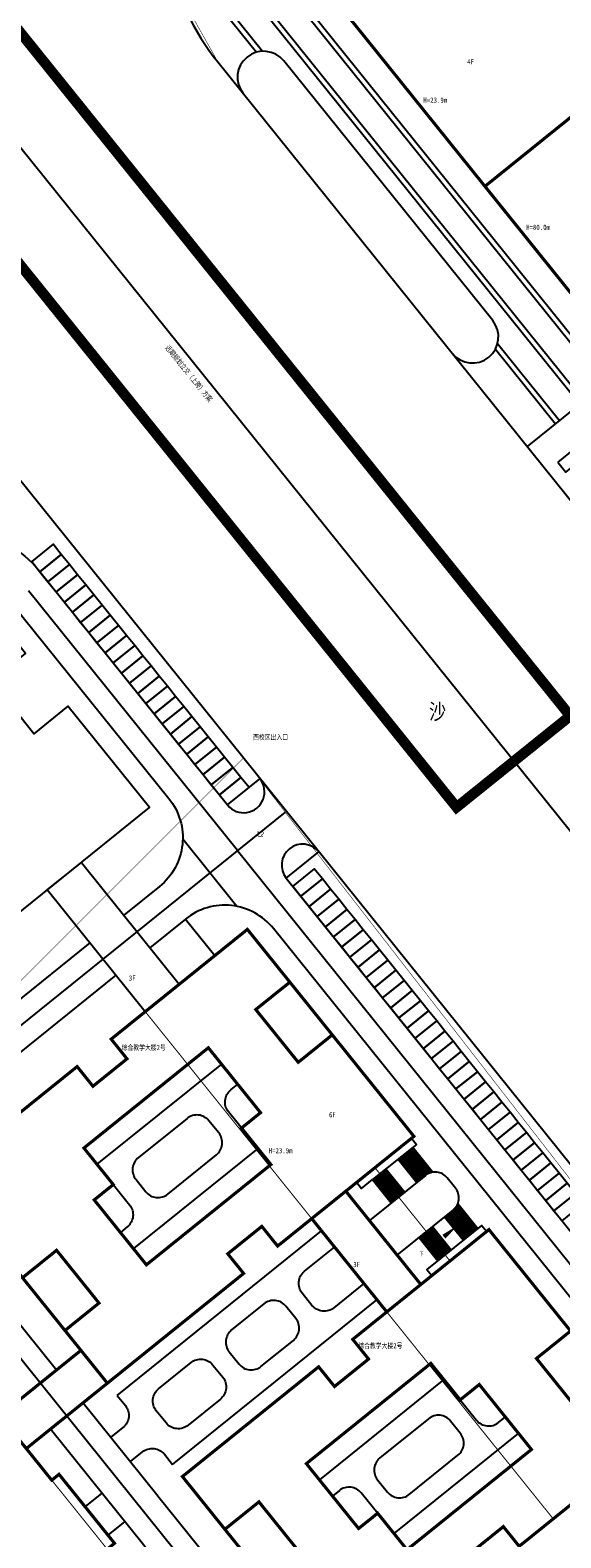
# Model space of a CAD drawing. Extents: x 38389316 to 38392219, y 2477539 to 2480586.
# Tile 10 of 43: x 38389926 to 38390028, y 2478270 to 2478559. Entities that reach past the tile are written whole.
import ezdxf
from ezdxf.enums import TextEntityAlignment as Align

# ---------------------------------------------------------------- set-up
doc = ezdxf.new("R2010")
doc.units = 0
doc.header["$LTSCALE"] = 1000
doc.header["$MEASUREMENT"] = 0
for name, pattern in [('CENTER2', [1.125, 0.75, -0.125, 0.125, -0.125]), ('DASH', [0.35, 0.25, -0.1]), ('PHANTOM2', [1.25, 0.625, -0.125, 0.125, -0.125, 0.125, -0.125])]:
    doc.linetypes.add(name, pattern=pattern)
doc.layers.get('0').update_dxf_attribs({"linetype": 'CONTINUOUS'})
for name, color, linetype in [('00-道路', 130, 'CONTINUOUS'), ('DIM_SYMB', 3, 'CONTINUOUS'), ('DL_道路红线', 7, 'CONTINUOUS'), ('u-road', 4, 'CONTINUOUS'), ('U_室外车位', 3, 'CONTINUOUS'), ('YD_地块界线', 7, 'CONTINUOUS'), ('建筑', 31, 'CONTINUOUS'), ('建筑轮廓', 2, 'CONTINUOUS'), ('文字', 7, 'CONTINUOUS'), ('用地界线', 8, 'CONTINUOUS'), ('路中线', 7, 'CENTER2'), ('道路', 33, 'CONTINUOUS')]:
    doc.layers.add(name, color=color, linetype=linetype)
doc.layers.add('图框文字', color=7, linetype='CONTINUOUS', lineweight=9)
doc.styles.add('DIMHT', font='simhei.ttf', dxfattribs={"width": 0.8})
doc.styles.add('中等线体', font='txt', dxfattribs={"width": 0.8})
doc.styles.add('宋体', font='txt', dxfattribs={"width": 0.8, "height": 8})

# ---------------------------------------------------------------- blocks, each defined once
blk = doc.blocks.new('202210211F')
at = {"layer": 'DIM_SYMB', "color": 8}
for points in [[(38392333.18, 2482090.02, 0, 0, 0), (38392340.89, 2482096.23, 0, 0.933, 0), (38392338.17, 2482094.03, 0, 0, 0)], [(38392340.09, 2482077.29, 0, 0, 0), (38392347.8, 2482083.5, 0, 0.933, 0), (38392345.08, 2482081.3, 0, 0, 0)]]:
    blk.add_lwpolyline(points, format="xyseb", dxfattribs=at)
at = {"layer": 'DL_道路红线', "color": 8, "ltscale": 200, "const_width": 2, "flags": 128}
blk.add_lwpolyline([(38392347.52, 2482163.74), (38392369.35, 2482181.28), (38392084.78, 2482534.74), (38392062.97, 2482517.18), (38392347.52, 2482163.74)], dxfattribs=at)
at = {"layer": 'u-road', "color": 8, "flags": 128}
for points in [[(38392444.43, 2482300.1), (38392361.09, 2482233)], [(38392303.51, 2482164.18), (38392309.74, 2482169.2)], [(38392305.32, 2482144.72), (38392294.91, 2482157.64)], [(38392314.8, 2482150.16), (38392321.03, 2482155.18)], [(38392314.8, 2482150.16), (38392397.89, 2482046.95)], [(38392275.76, 2482049.4), (38392290.18, 2482031.49)]]:
    blk.add_lwpolyline(points, dxfattribs=at)
for points in [[(38392067.38, 2482181.78, 0.365977), (38392090.03, 2482176.62), (38392135.75, 2482200.3, -0.356792), (38392158.05, 2482195.61), (38392175.42, 2482174.03, 0.414214), (38392192.29, 2482172.21), (38392241.83, 2482212.09, -0.414212), (38392267.14, 2482209.36), (38392303.51, 2482164.18)], [(38392195.49, 2482149.11), (38392195.49, 2482149.11, -0.414214), (38392197.31, 2482165.98), (38392245.29, 2482204.61, -0.414212), (38392262.16, 2482202.79), (38392292.26, 2482165.4, -0.414214), (38392290.44, 2482148.53), (38392283.59, 2482143.01)], [(38392384.82, 2482031.3), (38392384.82, 2482031.3, 0.414214), (38392386.64, 2482048.17), (38392312.33, 2482140.47, 0.414214), (38392295.46, 2482142.29), (38392288.6, 2482136.78)], [(38392277.04, 2482137.74), (38392247.13, 2482113.66, -0.414215), (38392221.83, 2482116.39), (38392220.57, 2482117.95)], [(38392282.06, 2482131.51), (38392252.15, 2482107.43, 0.414212), (38392249.42, 2482082.12), (38392270.68, 2482055.71)], [(38392269.52, 2482044.39), (38392287.4, 2482022.19, -0.414214), (38392285.57, 2482005.31), (38392245.61, 2481973.14)], [(38392290.05, 2482031.64), (38392319.97, 2481994.49, 0.414214), (38392336.84, 2481992.67), (38392384.82, 2482031.3)]]:
    blk.add_lwpolyline(points, format="xyb", dxfattribs=at)
at = {"layer": 'u-road', "color": 8}
for centre, start, end in [((38392306.63, 2482166.69), 218.8367, 38.8367), ((38392317.92, 2482152.67), 38.8367, 218.8367)]:
    blk.add_arc(centre, 4, start, end, dxfattribs=at)
at = {"layer": 'U_室外车位', "color": 8}
for points in [[(38392366.95, 2482230.02), (38392368.52, 2482228.07), (38392372.65, 2482231.4), (38392371.08, 2482233.34)], [(38392265.89, 2482210.92), (38392267.45, 2482208.97), (38392271.58, 2482212.3), (38392270.01, 2482214.24)], [(38392267.45, 2482208.97), (38392269.02, 2482207.02), (38392273.15, 2482210.35), (38392271.58, 2482212.3)], [(38392269.02, 2482207.02), (38392270.59, 2482205.08), (38392274.72, 2482208.4), (38392273.15, 2482210.35)], [(38392270.59, 2482205.08), (38392272.16, 2482203.13), (38392276.29, 2482206.45), (38392274.72, 2482208.4)], [(38392272.16, 2482203.13), (38392273.73, 2482201.18), (38392277.85, 2482204.51), (38392276.29, 2482206.45)], [(38392273.73, 2482201.18), (38392275.29, 2482199.24), (38392279.42, 2482202.56), (38392277.85, 2482204.51)], [(38392275.29, 2482199.24), (38392276.86, 2482197.29), (38392280.99, 2482200.61), (38392279.42, 2482202.56)], [(38392276.86, 2482197.29), (38392278.43, 2482195.34), (38392282.56, 2482198.66), (38392280.99, 2482200.61)], [(38392278.43, 2482195.34), (38392280, 2482193.39), (38392284.12, 2482196.72), (38392282.56, 2482198.66)], [(38392280, 2482193.39), (38392281.56, 2482191.45), (38392285.69, 2482194.77), (38392284.12, 2482196.72)], [(38392281.56, 2482191.45), (38392283.13, 2482189.5), (38392287.26, 2482192.82), (38392285.69, 2482194.77)], [(38392283.13, 2482189.5), (38392284.7, 2482187.55), (38392288.83, 2482190.88), (38392287.26, 2482192.82)], [(38392284.7, 2482187.55), (38392286.27, 2482185.6), (38392290.4, 2482188.93), (38392288.83, 2482190.88)], [(38392286.27, 2482185.6), (38392287.84, 2482183.66), (38392291.96, 2482186.98), (38392290.4, 2482188.93)], [(38392287.84, 2482183.66), (38392289.4, 2482181.71), (38392293.53, 2482185.03), (38392291.96, 2482186.98)], [(38392289.4, 2482181.71), (38392290.97, 2482179.76), (38392295.1, 2482183.09), (38392293.53, 2482185.03)], [(38392290.97, 2482179.76), (38392292.54, 2482177.81), (38392296.67, 2482181.14), (38392295.1, 2482183.09)], [(38392292.54, 2482177.81), (38392294.11, 2482175.87), (38392298.23, 2482179.19), (38392296.67, 2482181.14)], [(38392294.11, 2482175.87), (38392295.67, 2482173.92), (38392299.8, 2482177.24), (38392298.23, 2482179.19)], [(38392295.67, 2482173.92), (38392297.24, 2482171.97), (38392301.37, 2482175.3), (38392299.8, 2482177.24)], [(38392297.24, 2482171.97), (38392298.81, 2482170.03), (38392302.94, 2482173.35), (38392301.37, 2482175.3)], [(38392298.81, 2482170.03), (38392300.38, 2482168.08), (38392304.51, 2482171.4), (38392302.94, 2482173.35)], [(38392300.38, 2482168.08), (38392301.95, 2482166.13), (38392306.07, 2482169.45), (38392304.51, 2482171.4)], [(38392301.95, 2482166.13), (38392303.51, 2482164.18), (38392307.64, 2482167.51), (38392306.07, 2482169.45)], [(38392316.05, 2482148.6), (38392317.62, 2482146.66), (38392321.75, 2482149.98), (38392320.18, 2482151.93)], [(38392317.62, 2482146.66), (38392319.19, 2482144.71), (38392323.32, 2482148.03), (38392321.75, 2482149.98)], [(38392319.19, 2482144.71), (38392320.76, 2482142.76), (38392324.89, 2482146.09), (38392323.32, 2482148.03)], [(38392320.76, 2482142.76), (38392322.33, 2482140.82), (38392326.45, 2482144.14), (38392324.89, 2482146.09)], [(38392322.33, 2482140.82), (38392323.89, 2482138.87), (38392328.02, 2482142.19), (38392326.45, 2482144.14)], [(38392323.89, 2482138.87), (38392325.46, 2482136.92), (38392329.59, 2482140.24), (38392328.02, 2482142.19)], [(38392325.46, 2482136.92), (38392327.03, 2482134.97), (38392331.16, 2482138.3), (38392329.59, 2482140.24)], [(38392327.03, 2482134.97), (38392328.6, 2482133.03), (38392332.73, 2482136.35), (38392331.16, 2482138.3)], [(38392328.6, 2482133.03), (38392330.16, 2482131.08), (38392334.29, 2482134.4), (38392332.73, 2482136.35)], [(38392330.16, 2482131.08), (38392331.73, 2482129.13), (38392335.86, 2482132.45), (38392334.29, 2482134.4)], [(38392331.73, 2482129.13), (38392333.3, 2482127.18), (38392337.43, 2482130.51), (38392335.86, 2482132.45)], [(38392333.3, 2482127.18), (38392334.87, 2482125.24), (38392339, 2482128.56), (38392337.43, 2482130.51)], [(38392334.87, 2482125.24), (38392336.44, 2482123.29), (38392340.56, 2482126.61), (38392339, 2482128.56)], [(38392336.44, 2482123.29), (38392338, 2482121.34), (38392342.13, 2482124.67), (38392340.56, 2482126.61)], [(38392338, 2482121.34), (38392339.57, 2482119.39), (38392343.7, 2482122.72), (38392342.13, 2482124.67)], [(38392339.57, 2482119.39), (38392341.14, 2482117.45), (38392345.27, 2482120.77), (38392343.7, 2482122.72)], [(38392341.14, 2482117.45), (38392342.71, 2482115.5), (38392346.84, 2482118.82), (38392345.27, 2482120.77)], [(38392342.71, 2482115.5), (38392344.27, 2482113.55), (38392348.4, 2482116.88), (38392346.84, 2482118.82)], [(38392344.27, 2482113.55), (38392345.84, 2482111.61), (38392349.97, 2482114.93), (38392348.4, 2482116.88)], [(38392345.84, 2482111.61), (38392347.41, 2482109.66), (38392351.54, 2482112.98), (38392349.97, 2482114.93)], [(38392347.41, 2482109.66), (38392348.98, 2482107.71), (38392353.11, 2482111.03), (38392351.54, 2482112.98)], [(38392348.98, 2482107.71), (38392350.55, 2482105.76), (38392354.67, 2482109.09), (38392353.11, 2482111.03)], [(38392350.55, 2482105.76), (38392352.11, 2482103.82), (38392356.24, 2482107.14), (38392354.67, 2482109.09)], [(38392352.11, 2482103.82), (38392353.68, 2482101.87), (38392357.81, 2482105.19), (38392356.24, 2482107.14)], [(38392353.68, 2482101.87), (38392355.25, 2482099.92), (38392359.38, 2482103.24), (38392357.81, 2482105.19)], [(38392355.25, 2482099.92), (38392356.82, 2482097.97), (38392360.95, 2482101.3), (38392359.38, 2482103.24)], [(38392356.82, 2482097.97), (38392358.38, 2482096.03), (38392362.51, 2482099.35), (38392360.95, 2482101.3)], [(38392358.38, 2482096.03), (38392359.95, 2482094.08), (38392364.08, 2482097.4), (38392362.51, 2482099.35)], [(38392359.95, 2482094.08), (38392361.52, 2482092.13), (38392365.65, 2482095.46), (38392364.08, 2482097.4)], [(38392361.52, 2482092.13), (38392363.09, 2482090.18), (38392367.22, 2482093.51), (38392365.65, 2482095.46)], [(38392363.09, 2482090.18), (38392364.66, 2482088.24), (38392368.78, 2482091.56), (38392367.22, 2482093.51)], [(38392364.66, 2482088.24), (38392366.22, 2482086.29), (38392370.35, 2482089.61), (38392368.78, 2482091.56)], [(38392366.22, 2482086.29), (38392367.79, 2482084.34), (38392371.92, 2482087.67), (38392370.35, 2482089.61)]]:
    blk.add_lwpolyline(points, close=True, dxfattribs=at)
at = {"layer": 'YD_地块界线', "color": 8, "flags": 128}
for points in [[(38392320.46, 2482381.21, 0.499034), (38392301.64, 2482306.84), (38392690.02, 2481824.43)], [(38392320.46, 2482381.21, 0.499034), (38392301.64, 2482306.84), (38392690.02, 2481824.43)], [(38392632.19, 2481768.68), (38392209.29, 2482293.97, 0.356791), (38392169.65, 2482302.32), (38391960.43, 2482193.96), (38391978.55, 2482086.79), (38392057.12, 2481622.87)]]:
    blk.add_lwpolyline(points, format="xyb", dxfattribs=at)
at = {"layer": '图框文字', "color": 8, "const_width": 0.101}
blk.add_lwpolyline([(38392310.48, 2482158.78), (38392310.07, 2482159.24), (38392309.6, 2482158.83), (38392309.37, 2482159.09), (38392309.35, 2482158.19), (38392310.24, 2482158.12), (38392310.01, 2482158.37)], close=True, dxfattribs=at)
at = {"layer": '建筑', "color": 8, "linetype": 'DASH', "ltscale": 10, "const_width": 0.2, "flags": 128}
blk.add_lwpolyline([(38392396.87, 2482379.91), (38392443.26, 2482322.28), (38392369.27, 2482262.7), (38392322.87, 2482320.34), (38392376.61, 2482363.61), (38392396.87, 2482379.91)], dxfattribs=at)
for points in [[(38392287.71, 2482124.5), (38392307.33, 2482140.3), (38392339.32, 2482100.57), (38392331.84, 2482094.55), (38392346.26, 2482076.64), (38392353.74, 2482082.66), (38392385.72, 2482042.93), (38392366.09, 2482027.13)], [(38392228.46, 2481965.11), (38392287.43, 2482012.58), (38392254.88, 2482053.01), (38392222.09, 2482026.61), (38392226.98, 2482020.53), (38392216.85, 2482012.38), (38392226.63, 2482000.23), (38392210.59, 2481987.31)]]:
    blk.add_lwpolyline(points, close=True, dxfattribs=at)
at = {"layer": '建筑轮廓', "color": 8, "const_width": 0.6, "flags": 128}
for points in [[(38392396.87, 2482379.91), (38392322.87, 2482320.34), (38392369.28, 2482262.7), (38392423.01, 2482305.97), (38392405.46, 2482327.78), (38392425.71, 2482344.08)], [(38392388.8, 2482311.8), (38392405.1, 2482291.54), (38392369.27, 2482262.7), (38392352.97, 2482282.95)], [(38392248.45, 2482092.89), (38392264.12, 2482073.42), (38392270.67, 2482078.69), (38392278.82, 2482068.56), (38392272.28, 2482063.29), (38392280.43, 2482053.17), (38392306.6, 2482074.24), (38392303.56, 2482078.01), (38392310.1, 2482083.28), (38392313.14, 2482079.5), (38392339.32, 2482100.57), (38392323.64, 2482120.05), (38392317.1, 2482114.78), (38392308.94, 2482124.91), (38392315.49, 2482130.17), (38392307.33, 2482140.3), (38392281.16, 2482119.23), (38392284.2, 2482115.45), (38392277.66, 2482110.18), (38392274.62, 2482113.96)], [(38392275.92, 2482098.32), (38392281.56, 2482091.31), (38392277.9, 2482088.36), (38392287.93, 2482075.9), (38392311.85, 2482095.15), (38392306.2, 2482102.16), (38392309.86, 2482105.11), (38392299.83, 2482117.57)], [(38392319.69, 2482084.77), (38392326.23, 2482090.04), (38392340.65, 2482072.12), (38392334.11, 2482066.86)], [(38392326.83, 2481995.52), (38392311.16, 2482015), (38392317.7, 2482020.27), (38392309.55, 2482030.39), (38392303, 2482025.12), (38392294.85, 2482035.25), (38392321.02, 2482056.32), (38392324.07, 2482052.54), (38392330.61, 2482057.81), (38392327.57, 2482061.59), (38392353.74, 2482082.66), (38392369.42, 2482063.19), (38392362.87, 2482057.92), (38392371.03, 2482047.79), (38392377.57, 2482053.06), (38392385.72, 2482042.93), (38392359.55, 2482021.86), (38392356.51, 2482025.64), (38392349.97, 2482020.37), (38392353.01, 2482016.59)], [(38392264.85, 2482040.62), (38392280.43, 2482053.17), (38392275.35, 2482059.48), (38392259.77, 2482046.93)], [(38392338, 2482021.2), (38392332.36, 2482028.21), (38392328.7, 2482025.27), (38392318.66, 2482037.73), (38392342.57, 2482056.98), (38392348.22, 2482049.97), (38392351.88, 2482052.92), (38392361.91, 2482040.45)], [(38392225.58, 2482019.4), (38392235.67, 2482006.86), (38392237.07, 2482007.99), (38392247.61, 2481994.91), (38392281.8, 2482022.43), (38392271.14, 2482035.68), (38392269.74, 2482034.55), (38392259.77, 2482046.93)]]:
    blk.add_lwpolyline(points, close=True, dxfattribs=at)
at = {"layer": '建筑轮廓', "color": 8, "flags": 128}
for points in [[(38392197.65, 2482155.99), (38392213.33, 2482136.51), (38392219.87, 2482141.78), (38392228.02, 2482131.65), (38392221.48, 2482126.39), (38392229.63, 2482116.26), (38392255.81, 2482137.33), (38392252.76, 2482141.11), (38392259.31, 2482146.38), (38392262.35, 2482142.6), (38392288.52, 2482163.67), (38392272.84, 2482183.14), (38392266.3, 2482177.87), (38392258.15, 2482188), (38392264.69, 2482193.27), (38392256.54, 2482203.39), (38392230.37, 2482182.32), (38392233.41, 2482178.55), (38392226.87, 2482173.28), (38392223.82, 2482177.06)], [(38392268.89, 2482147.87), (38392275.44, 2482153.13), (38392294.25, 2482129.77), (38392287.71, 2482124.5)]]:
    blk.add_lwpolyline(points, close=True, dxfattribs=at)
at = {"layer": '建筑轮廓', "color": 8, "const_width": 0.6, "flags": 128}
for points in [[(38392323.64, 2482120.05), (38392315.49, 2482130.17)], [(38392272.28, 2482063.29), (38392264.12, 2482073.42)], [(38392281.05, 2482023.37), (38392281.05, 2482023.37), (38392271.14, 2482035.68), (38392269.74, 2482034.55), (38392254.88, 2482053.01), (38392235.02, 2482037.02), (38392239.91, 2482030.94), (38392225.58, 2482019.4), (38392235.67, 2482006.86), (38392237.07, 2482007.99), (38392241.59, 2482002.38), (38392235.2, 2481997.24), (38392230.37, 2482003.24), (38392210.59, 2481987.31), (38392225.39, 2481968.93), (38392245.17, 2481984.86), (38392240.47, 2481990.7), (38392246.86, 2481995.84), (38392247.61, 2481994.91), (38392281.8, 2482022.43), (38392281.05, 2482023.37)], [(38392311.16, 2482015), (38392303, 2482025.12)]]:
    blk.add_lwpolyline(points, dxfattribs=at)
at = {"layer": '用地界线', "color": 10, "linetype": 'PHANTOM2', "ltscale": 0.01, "const_width": 0.1, "flags": 128}
for points in [[(38392305.52, 2482371.21), (38392321.63, 2482381.58), (38392379.24, 2482403.36), (38392436.74, 2482423.75), (38392489.81, 2482335.59), (38392508.89, 2482303.89), (38392565.19, 2482210.37), (38392566.94, 2482207.45), (38392565.45, 2482202.44), (38392566.37, 2482192.8), (38392567.82, 2482183.8), (38392570.38, 2482175.15), (38392574.06, 2482169.9), (38392578.09, 2482167.34), (38392581.45, 2482166.3), (38392584.81, 2482165.26), (38392588.91, 2482164.54), (38392593.23, 2482163.79), (38392608.93, 2482137.7), (38392619.95, 2482119.38), (38392615.44, 2482117.21), (38392560.95, 2482091.01), (38392527.47, 2482074.87), (38392506.25, 2482064.64), (38392501.85, 2482062.52), (38392499.32, 2482061.3), (38392446.8, 2482126.53), (38392433.48, 2482143.08), (38392400.48, 2482184.06), (38392302.84, 2482305.35), (38392301.7, 2482306.77), (38392293.82, 2482320.76), (38392291.13, 2482336.49), (38392291.23, 2482337), (38392292.75, 2482344.76), (38392294.86, 2482355.49), (38392297.13, 2482358.84), (38392299.24, 2482361.95)], [(38392235.26, 2482101.89), (38392270.9, 2482137.54), (38392306.54, 2482173.18), (38392373.95, 2482086.4), (38392424.95, 2482025.04), (38392448.56, 2481995.71), (38392438.61, 2481909.05), (38392429.45, 2481829.31), (38392429.01, 2481827.02), (38392427.12, 2481819.84), (38392426.6, 2481818.27), (38392426.26, 2481817.21), (38392425.43, 2481814.9), (38392423.82, 2481810.98), (38392421.79, 2481806.57), (38392418.72, 2481801.02), (38392414.83, 2481794.99), (38392410.53, 2481789.42), (38392405.59, 2481783.99), (38392398.87, 2481777.91), (38392396.95, 2481776.5), (38392345.95, 2481747.45), (38392111.41, 2481613.84), (38392109.01, 2481614.47), (38392106.98, 2481614.07), (38392098.15, 2481630.51), (38392116.12, 2481640.75), (38392101.21, 2481666.92), (38392135.86, 2481778.66), (38392136.38, 2481780.34), (38392181.47, 2481804.15), (38392192.72, 2481840.56), (38392168.94, 2481885.6), (38392177.65, 2481913.84), (38392177.59, 2481914.99), (38392183.13, 2481932.94), (38392184.52, 2481931.77), (38392189.13, 2481946.8), (38392199.95, 2481981.77), (38392198.7, 2481982.12), (38392198.34, 2481982.25), (38392199.41, 2481985.72), (38392202.06, 2481994.32)]]:
    blk.add_lwpolyline(points, close=True, dxfattribs=at)
at = {"layer": '路中线', "color": 8, "ltscale": 20, "flags": 128}
blk.add_lwpolyline([(38392932.22, 2481388.11, 0.047578), (38392670.98, 2481784.46), (38391967.67, 2482658.06)], format="xyb", dxfattribs=at)
at = {"layer": '路中线', "color": 8, "linetype": 'DASH', "ltscale": 4, "flags": 128}
for points in [[(38392305.41, 2482155.44), (38392265.28, 2482205.3)], [(38392305.41, 2482155.44), (38392399.79, 2482038.21)]]:
    blk.add_lwpolyline(points, dxfattribs=at)
blk.add_lwpolyline([(38392314.58, 2482162.83), (38392249.64, 2482110.54, 0.414213), (38392246.3, 2482079.61), (38392550.2, 2481702.13)], format="xyb", dxfattribs=at)
at = {"layer": '道路', "color": 8}
for p, q in [((38392338.39, 2482097.9), (38392342.03, 2482093.37)), ((38392338.62, 2482098.09), (38392342.31, 2482093.5)), ((38392338.85, 2482100.2), (38392339.79, 2482099.03)), ((38392338.86, 2482098.28), (38392342.62, 2482093.6)), ((38392339.09, 2482098.47), (38392342.95, 2482093.67)), ((38392336.28, 2482096.21), (38392339.89, 2482091.73)), ((38392336.52, 2482096.4), (38392340.12, 2482091.92)), ((38392336.75, 2482096.58), (38392340.36, 2482092.11)), ((38392336.99, 2482096.77), (38392340.59, 2482092.29)), ((38392337.22, 2482096.96), (38392340.83, 2482092.48)), ((38392337.45, 2482097.15), (38392341.06, 2482092.67)), ((38392337.69, 2482097.34), (38392341.29, 2482092.86)), ((38392337.92, 2482097.52), (38392341.53, 2482093.05)), ((38392338.15, 2482097.71), (38392341.77, 2482093.22)), ((38392331.38, 2482092.26), (38392334.98, 2482087.78)), ((38392331.61, 2482092.45), (38392335.22, 2482087.97)), ((38392331.85, 2482092.63), (38392335.45, 2482088.15)), ((38392332.08, 2482092.82), (38392335.68, 2482088.34)), ((38392332.31, 2482093.01), (38392335.92, 2482088.53)), ((38392332.55, 2482093.2), (38392336.15, 2482088.72)), ((38392332.78, 2482093.39), (38392336.39, 2482088.91)), ((38392333.01, 2482093.57), (38392336.62, 2482089.1)), ((38392333.25, 2482093.76), (38392336.85, 2482089.28)), ((38392333.48, 2482093.95), (38392337.09, 2482089.47)), ((38392333.71, 2482094.14), (38392337.32, 2482089.66)), ((38392333.95, 2482094.33), (38392337.55, 2482089.85)), ((38392346.86, 2482086.42), (38392350.46, 2482081.95)), ((38392347.08, 2482086.62), (38392350.7, 2482082.13)), ((38392347.29, 2482086.85), (38392350.93, 2482082.32)), ((38392347.47, 2482087.1), (38392351.16, 2482082.51)), ((38392347.63, 2482087.37), (38392351.4, 2482082.7)), ((38392347.77, 2482087.68), (38392351.63, 2482082.89)), ((38392345.22, 2482085.11), (38392348.83, 2482080.63)), ((38392345.45, 2482085.3), (38392349.06, 2482080.82)), ((38392345.69, 2482085.48), (38392349.29, 2482081.01)), ((38392345.92, 2482085.67), (38392349.53, 2482081.19)), ((38392346.16, 2482085.86), (38392349.76, 2482081.38)), ((38392346.39, 2482086.05), (38392350, 2482081.57)), ((38392346.62, 2482086.24), (38392350.23, 2482081.76)), ((38392340.31, 2482081.16), (38392343.92, 2482076.68)), ((38392340.55, 2482081.35), (38392344.15, 2482076.87)), ((38392340.78, 2482081.53), (38392344.39, 2482077.05)), ((38392341.01, 2482081.72), (38392344.62, 2482077.24)), ((38392341.25, 2482081.91), (38392344.85, 2482077.43)), ((38392341.48, 2482082.1), (38392345.09, 2482077.62)), ((38392341.72, 2482082.29), (38392345.32, 2482077.81)), ((38392341.95, 2482082.47), (38392345.56, 2482078)), ((38392342.18, 2482082.66), (38392345.79, 2482078.18)), ((38392342.42, 2482082.85), (38392346.02, 2482078.37)), ((38392342.65, 2482083.04), (38392346.26, 2482078.56)), ((38392342.88, 2482083.23), (38392346.49, 2482078.75))]:
    blk.add_line(p, q, dxfattribs=at)
at = {"layer": '道路', "color": 8, "flags": 128}
for points in [[(38392306.43, 2482332.78), (38392376.66, 2482245.54)], [(38392305.66, 2482332.15), (38392375.89, 2482244.91)], [(38392292.83, 2482328.94), (38392309.11, 2482308.72)], [(38392295.42, 2482327.32), (38392310.26, 2482308.89)], [(38392300.98, 2482328.39), (38392371.21, 2482241.15)], [(38392301.76, 2482329.01), (38392371.99, 2482241.78)], [(38392355, 2482251.72), (38392366.54, 2482237.39)], [(38392355.41, 2482252.81), (38392367.32, 2482238.02)], [(38392302.34, 2482114.45), (38392278.43, 2482095.2)], [(38392309.34, 2482098.26), (38392285.43, 2482079.01)], [(38392282.31, 2482050.83), (38392321.57, 2482082.43)], [(38392292.97, 2482037.59), (38392332.23, 2482069.19)], [(38392345.08, 2482053.86), (38392321.17, 2482034.61)], [(38392359.4, 2482043.57), (38392335.49, 2482024.32)], [(38392276.16, 2482029.45), (38392279.43, 2482032.08)], [(38392280.55, 2482023.99), (38392283.82, 2482026.63)]]:
    blk.add_lwpolyline(points, dxfattribs=at)
for points in [[(38392346.67, 2482250.9, 1), (38392354.46, 2482257.18), (38392314.31, 2482307.04, 0.998633), (38392306.53, 2482300.76, 2.235386)], [(38392310.59, 2482096.71), (38392303.69, 2482105.27, -0.414214), (38392304.15, 2482109.49), (38392305.47, 2482110.56)], [(38392295.73, 2482104), (38392286.39, 2482096.48, 0.414214), (38392285.93, 2482092.26), (38392287.81, 2482089.92, 0.414214), (38392292.03, 2482089.47), (38392301.38, 2482096.99, 0.414214), (38392301.83, 2482101.21), (38392299.95, 2482103.55, 0.414214), (38392295.73, 2482104), (38392295.73, 2482104)], [(38392277.8, 2482095.98), (38392284.7, 2482087.41, -0.414214), (38392284.24, 2482083.19), (38392282.92, 2482082.13)], [(38392329.72, 2482072.31), (38392323.96, 2482067.67, -0.414214), (38392319.74, 2482068.12), (38392317.86, 2482070.46, -0.414214), (38392318.31, 2482074.68), (38392324.08, 2482079.32)], [(38392316.62, 2482065.62), (38392314.74, 2482067.95, 0.414214), (38392310.52, 2482068.41), (38392304.29, 2482063.39, 0.414214), (38392303.84, 2482059.17), (38392305.72, 2482056.84, 0.414214), (38392309.94, 2482056.38), (38392316.17, 2482061.4, 0.414214), (38392316.62, 2482065.62), (38392316.62, 2482065.62)], [(38392300.72, 2482056.66), (38392302.6, 2482054.33, -0.414214), (38392302.15, 2482050.11), (38392295.92, 2482045.09, -0.414214), (38392291.7, 2482045.55), (38392289.82, 2482047.88, -0.414214), (38392290.27, 2482052.1), (38392296.5, 2482057.12, -0.414214), (38392300.72, 2482056.66), (38392302.6, 2482054.33)], [(38392344.46, 2482054.64), (38392351.35, 2482046.08, 0.414214), (38392355.57, 2482045.62), (38392356.9, 2482046.69)], [(38392282.31, 2482050.83), (38392283.88, 2482048.88, -0.414214), (38392283.42, 2482044.66), (38392281.09, 2482042.78)], [(38392342.14, 2482046.36), (38392332.79, 2482038.83, 0.414214), (38392332.34, 2482034.62), (38392334.22, 2482032.28, 0.414214), (38392338.44, 2482031.82), (38392347.78, 2482039.35, 0.414214), (38392348.24, 2482043.57), (38392346.36, 2482045.9, 0.414214), (38392342.14, 2482046.36), (38392342.14, 2482046.36)], [(38392284.85, 2482038.11), (38392287.19, 2482039.99, -0.414214), (38392291.4, 2482039.53), (38392292.97, 2482037.59)], [(38392336.12, 2482023.54), (38392329.22, 2482032.11, 0.414214), (38392325, 2482032.56), (38392323.68, 2482031.5)]]:
    blk.add_lwpolyline(points, format="xyb", dxfattribs=at)
at = {"layer": '道路', "color": 8}
for points in [[(38392295.46, 2482142.29), (38392301.1, 2482135.28)], [(38392328.33, 2482091.73), (38392338.85, 2482100.2), (38392339.79, 2482099.03), (38392331.38, 2482092.26)], [(38392328.33, 2482091.73), (38392329.27, 2482090.56), (38392331.38, 2482092.26)], [(38392342.76, 2482073.82), (38392353.27, 2482082.28), (38392352.33, 2482083.45), (38392341.82, 2482074.99), (38392342.76, 2482073.82)]]:
    blk.add_lwpolyline(points, dxfattribs=at)
blk.add_lwpolyline([(38392330.78, 2482084.39), (38392336.11, 2482077.77), (38392346.86, 2482086.42, 0.414214), (38392347.31, 2482090.64), (38392345.74, 2482092.59, 0.414214), (38392341.53, 2482093.05), (38392330.78, 2482084.39)], format="xyb", dxfattribs=at)
at = {"layer": '00-道路', "color": 8, "linetype": 'Continuous', "ltscale": 2.5, "style": '宋体', "width": 0.8}
blk.add_text('沙', height=3, rotation=360, dxfattribs=at).set_placement((38392342.23, 2482180.62, 22.29))
at = {"layer": 'DIM_SYMB', "color": 8, "style": '宋体', "width": 0.8}
blk.add_text('远期规划立交（上跨）方案', height=1, rotation=308.8598, dxfattribs=at).set_placement((38392295.69, 2482246.73, 26.22), align=Align.CENTER)
at = {"layer": 'DIM_SYMB', "color": 7, "style": '宋体', "width": 0.8}
for p in [(38392333.45, 2482090.33), (38392340.36, 2482077.6)]:
    blk.add_text('下', height=0.755, rotation=0, dxfattribs=at).set_placement(p)
at = {"layer": '图框文字', "color": 8, "style": 'DIMHT', "width": 0.8}
blk.add_text('西校区出入口', height=1, rotation=360, dxfattribs=at).set_placement((38392308.42, 2482176.71))
at = {"layer": '文字', "color": 8, "style": '中等线体', "width": 0.8}
for s, p in [('4F', (38392349.56, 2482306.39)), ('H=23.9m', (38392341.15, 2482299.01)), ('H=80.0m', (38392360.89, 2482274.6)), ('3F', (38392284.54, 2482130.45)), ('综合教学大楼2号', (38392283.17, 2482117.13)), ('6F', (38392323.02, 2482104.2)), ('H=23.9m', (38392311.43, 2482097.31)), ('3F', (38392327.68, 2482075.46)), ('综合教学大楼2号', (38392328.63, 2482059.87))]:
    blk.add_text(s, height=1, rotation=360, dxfattribs=at).set_placement(p)

msp = doc.modelspace()

# ---------------------------------------------------------------- block references
msp.add_blockref('202210211F', (-2339.44, -3753.46))

doc.saveas('drawing.dxf')
